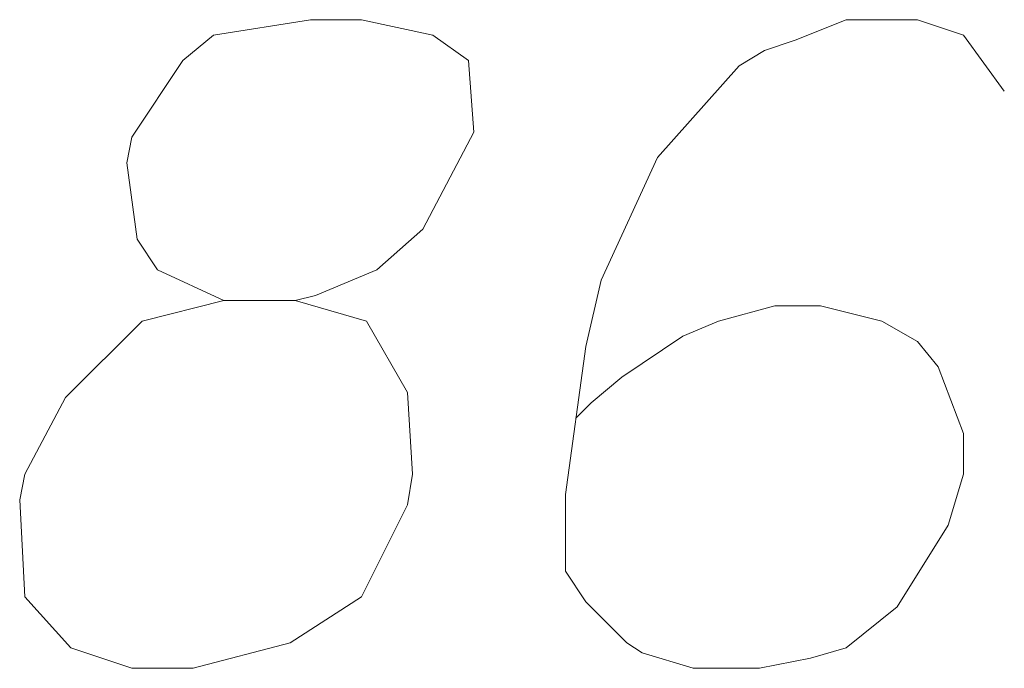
# Model space of a CAD drawing. Header units: millimetres. Extents: x 460 to 2266, y 622 to 2169.
# Tile 55 of 95: x 2024.72 to 2026.61, y 2037.34 to 2038.59. Entities that reach past the tile are written whole.
import ezdxf

# ---------------------------------------------------------------- set-up
doc = ezdxf.new("R2010")
doc.units = ezdxf.units.MM
doc.layers.add('GESDZI_O', color=7, linetype='Continuous', lineweight=18, true_color=0x0a0909)

msp = doc.modelspace()

# ---------------------------------------------------------------- linework, layer by layer
at = {"layer": 'GESDZI_O', "color": 96, "linetype": 'Continuous', "lineweight": 18, "flags": 128}
for points in [[(2025.1091, 2038.0495), (2025.2469, 2038.0495), (2025.2863, 2038.0594), (2025.4044, 2038.1085), (2025.493, 2038.1873), (2025.5914, 2038.3743), (2025.5815, 2038.5121), (2025.5127, 2038.5613), (2025.3749, 2038.5909), (2025.2765, 2038.5909), (2025.0894, 2038.5613), (2025.0304, 2038.5121), (2024.9319, 2038.3644), (2024.9222, 2038.3153), (2024.9419, 2038.1676), (2024.9812, 2038.1085), (2025.1091, 2038.0495), (2024.9516, 2038.0101), (2024.8041, 2037.8626), (2024.7253, 2037.7149), (2024.7154, 2037.6657), (2024.7253, 2037.4786), (2024.8138, 2037.3802), (2024.9319, 2037.3409), (2025.05, 2037.3409), (2025.2371, 2037.3901), (2025.3749, 2037.4786), (2025.4634, 2037.6558), (2025.4733, 2037.7149), (2025.4634, 2037.8723), (2025.3847, 2038.0101), (2025.2469, 2038.0495)], [(2026.6148, 2038.4531), (2026.5361, 2038.5613), (2026.4476, 2038.5909), (2026.3098, 2038.5909), (2026.2114, 2038.5515), (2026.1523, 2038.5318), (2026.1031, 2038.5022), (2025.9456, 2038.3251), (2025.8374, 2038.0888), (2025.8078, 2037.961), (2025.7684, 2037.6755), (2025.7684, 2037.5279), (2025.8078, 2037.4689), (2025.8865, 2037.3901), (2025.9161, 2037.3705), (2026.0146, 2037.3409), (2026.1424, 2037.3409), (2026.2408, 2037.3605), (2026.3098, 2037.3802), (2026.4082, 2037.459), (2026.5066, 2037.6164), (2026.5361, 2037.7149), (2026.5361, 2037.7936), (2026.487, 2037.9216), (2026.4476, 2037.9707), (2026.3786, 2038.0101), (2026.2605, 2038.0397), (2026.172, 2038.0397), (2026.0637, 2038.0101), (2025.9949, 2037.9807), (2025.8768, 2037.9019), (2025.8177, 2037.8526), (2025.7881, 2037.8232)]]:
    msp.add_lwpolyline(points, dxfattribs=at)

doc.saveas('drawing.dxf')
